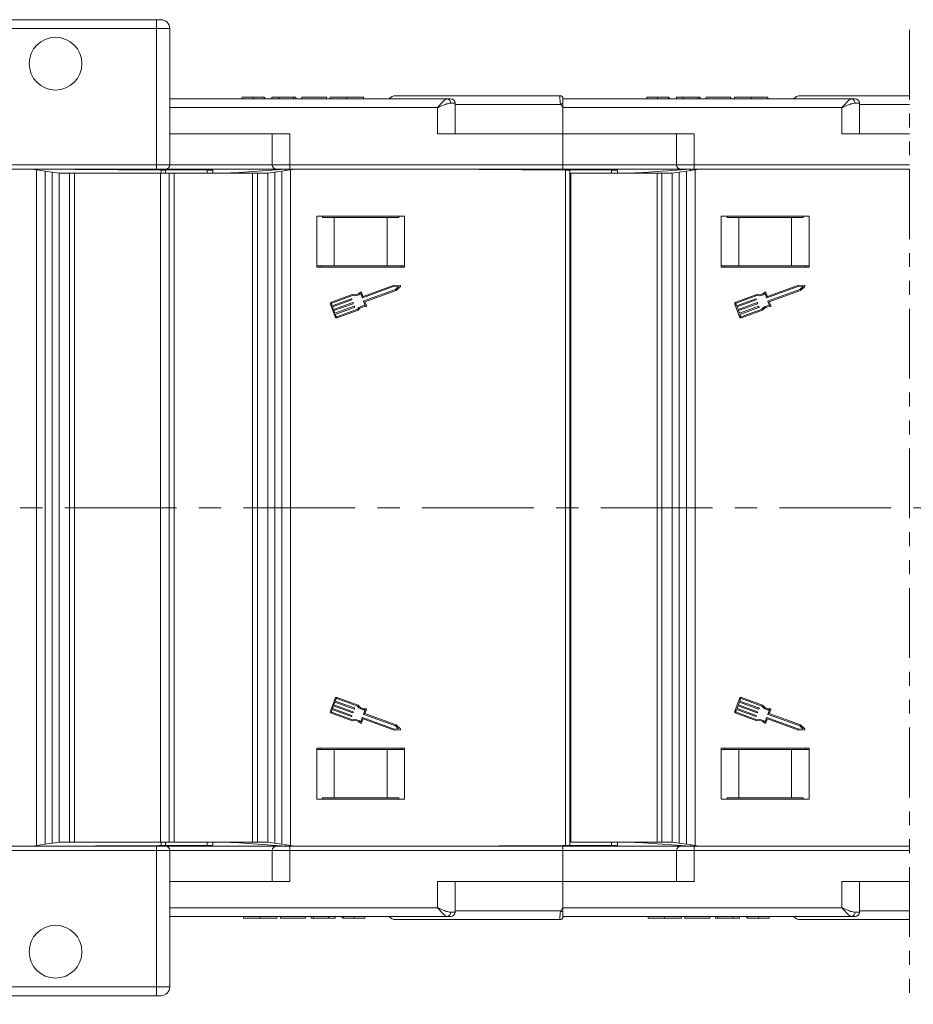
# Model space of a CAD drawing. Header units: millimetres. Extents: x 2816 to 3738, y -75 to 577.
# Tile 13 of 49: x 3313 to 3415, y 67 to 179. Entities that reach past the tile are written whole.
import ezdxf

# ---------------------------------------------------------------- set-up
doc = ezdxf.new("R2010")
doc.units = ezdxf.units.MM
doc.linetypes.add('CENTERX2', pattern=[20.32, 12.7, -2.54, 2.54, -2.54])
doc.linetypes.add('PHANTOM2', pattern=[31.75, 15.875, -3.175, 3.175, -3.175, 3.175, -3.175])

msp = doc.modelspace()

# ---------------------------------------------------------------- linework, layer by layer
at = {"color": 7, "linetype": 'Continuous', "lineweight": 15}
for p, q in [((3295.649, 178.731), (3328.698, 178.731)), ((3328.698, 178.731), (3328.698, 177.731)), ((3329.198, 178.731), (3328.698, 178.731)), ((3328.698, 177.731), (3295.649, 177.731)), ((3328.698, 162.231), (3328.698, 177.731)), ((3328.698, 177.731), (3330.198, 177.731)), ((3330.198, 177.731), (3330.198, 162.231)), ((3330.198, 169.731), (3361.759, 169.731)), ((3338.435, 169.931), (3338.435, 169.731)), ((3339.67, 169.931), (3339.67, 169.731)), ((3340.911, 169.931), (3340.911, 169.731)), ((3340.999, 169.931), (3340.999, 169.731)), ((3341.819, 169.931), (3341.819, 169.731)), ((3342.588, 169.931), (3341.819, 169.931)), ((3342.588, 169.931), (3342.588, 169.731)), ((3344.281, 169.931), (3342.588, 169.931)), ((3344.281, 169.931), (3344.281, 169.731)), ((3344.537, 169.931), (3344.281, 169.931)), ((3344.537, 169.931), (3344.537, 169.731)), ((3345.204, 169.931), (3345.204, 169.731)), ((3348.024, 169.931), (3345.204, 169.931)), ((3348.024, 169.931), (3348.024, 169.731)), ((3348.435, 169.931), (3348.435, 169.731)), ((3350.338, 169.931), (3350.338, 169.731)), ((3352.23, 169.931), (3352.23, 169.731)), ((3355.909, 170.081), (3374.559, 170.081)), ((3361.759, 169.731), (3362.141, 169.731)), ((3362.132, 169.231), (3362.641, 169.231)), ((3362.641, 165.731), (3362.641, 169.231)), ((3374.559, 170.081), (3374.559, 170.081)), ((3374.909, 169.731), (3374.909, 169.206)), ((3374.909, 169.731), (3407.759, 169.731)), ((3374.909, 169.206), (3374.909, 168.731)), ((3384.435, 169.931), (3384.435, 169.731)), ((3385.67, 169.931), (3385.67, 169.731)), ((3386.911, 169.931), (3386.911, 169.731)), ((3386.999, 169.931), (3386.999, 169.731)), ((3387.819, 169.931), (3387.819, 169.731)), ((3388.588, 169.931), (3387.819, 169.931)), ((3388.588, 169.931), (3388.588, 169.731)), ((3390.281, 169.931), (3388.588, 169.931)), ((3390.281, 169.931), (3390.281, 169.731)), ((3390.537, 169.931), (3390.281, 169.931)), ((3390.537, 169.931), (3390.537, 169.731)), ((3391.204, 169.931), (3391.204, 169.731)), ((3394.024, 169.931), (3391.204, 169.931)), ((3394.024, 169.931), (3394.024, 169.731)), ((3394.435, 169.931), (3394.435, 169.731)), ((3396.338, 169.931), (3396.338, 169.731)), ((3398.23, 169.931), (3398.23, 169.731)), ((3401.909, 170.081), (3414.348, 170.081)), ((3407.759, 169.731), (3408.141, 169.731)), ((3408.132, 169.231), (3408.641, 169.231)), ((3408.641, 165.731), (3408.641, 169.231)), ((3360.641, 168.731), (3330.198, 168.731)), ((3360.641, 165.731), (3360.641, 168.731)), ((3374.674, 169.081), (3362.641, 169.081)), ((3374.909, 168.731), (3374.909, 165.731)), ((3406.641, 168.731), (3374.909, 168.731)), ((3406.641, 165.731), (3406.641, 168.731)), ((3414.348, 169.081), (3408.641, 169.081)), ((3343.83, 165.731), (3330.198, 165.731)), ((3341.83, 165.731), (3341.83, 162.231)), ((3343.83, 165.731), (3343.83, 162.231)), ((3360.641, 165.731), (3374.909, 165.731)), ((3374.909, 165.731), (3374.909, 162.231)), ((3389.83, 165.731), (3374.909, 165.731)), ((3387.83, 165.731), (3387.83, 162.231)), ((3389.83, 165.731), (3389.83, 162.231)), ((3406.641, 165.731), (3414.348, 165.731)), ((3283.896, 162.231), (3328.698, 162.231)), ((3328.698, 161.731), (3283.896, 161.731)), ((3315.019, 161.662), (3314.547, 161.731)), ((3328.907, 161.661), (3314.552, 161.73)), ((3329.198, 161.634), (3314.554, 161.73)), ((3315.019, 123.231), (3315.019, 161.662)), ((3315.019, 161.662), (3316.004, 161.517)), ((3316.004, 161.517), (3316.004, 123.231)), ((3316.004, 161.517), (3316.826, 161.397)), ((3316.826, 123.231), (3316.826, 161.397)), ((3316.826, 161.397), (3317.614, 161.281)), ((3317.614, 123.231), (3317.614, 161.281)), ((3317.614, 161.281), (3318.782, 161.281)), ((3318.782, 123.231), (3318.782, 161.281)), ((3318.782, 161.281), (3319.342, 161.281)), ((3319.342, 123.231), (3319.342, 161.281)), ((3319.342, 161.281), (3329.143, 161.281)), ((3328.698, 161.731), (3328.698, 162.231)), ((3328.698, 162.231), (3330.198, 162.231)), ((3329.698, 161.731), (3328.698, 161.731)), ((3334.448, 161.634), (3328.907, 161.661)), ((3328.907, 161.636), (3328.907, 161.661)), ((3329.143, 161.281), (3330.112, 161.281)), ((3329.143, 123.231), (3329.143, 161.281)), ((3329.198, 161.634), (3329.698, 161.631)), ((3329.198, 161.281), (3329.198, 161.634)), ((3342.293, 161.731), (3329.698, 161.731)), ((3329.698, 161.631), (3329.698, 161.281)), ((3330.112, 123.231), (3330.112, 161.281)), ((3330.112, 161.281), (3330.709, 161.281)), ((3330.198, 162.231), (3341.83, 162.231)), ((3330.633, 161.281), (3339.614, 161.281)), ((3330.709, 123.231), (3330.709, 161.281)), ((3334.448, 161.634), (3335.106, 161.631)), ((3334.448, 161.281), (3334.448, 161.634)), ((3335.106, 161.631), (3335.106, 161.281)), ((3336.866, 161.281), (3337.142, 161.3)), ((3337.311, 161.312), (3337.142, 161.3)), ((3337.142, 161.3), (3337.142, 161.281)), ((3338.082, 161.365), (3337.311, 161.312)), ((3337.311, 161.281), (3337.311, 161.312)), ((3343.409, 161.731), (3338.082, 161.365)), ((3338.082, 161.365), (3338.082, 161.281)), ((3339.614, 161.281), (3339.614, 123.231)), ((3339.614, 161.281), (3340.174, 161.281)), ((3340.174, 161.281), (3340.174, 123.231)), ((3340.174, 161.281), (3341.343, 161.281)), ((3341.343, 161.281), (3342.13, 161.397)), ((3341.343, 161.281), (3341.343, 123.231)), ((3341.83, 162.231), (3343.83, 162.231)), ((3342.13, 161.397), (3342.952, 161.517)), ((3342.13, 161.397), (3342.13, 123.231)), ((3343.83, 161.731), (3342.33, 161.731)), ((3342.952, 161.517), (3343.937, 161.662)), ((3342.952, 123.231), (3342.952, 161.517)), ((3343.409, 161.584), (3343.409, 161.731)), ((3343.83, 162.231), (3374.909, 162.231)), ((3343.83, 162.231), (3343.83, 161.731)), ((3374.909, 161.731), (3343.83, 161.731)), ((3344.409, 161.731), (3343.937, 161.662)), ((3343.937, 161.662), (3343.937, 123.231)), ((3374.907, 161.661), (3360.409, 161.731)), ((3375.198, 161.634), (3360.409, 161.731)), ((3380.448, 161.634), (3374.907, 161.661)), ((3374.907, 161.636), (3374.907, 161.661)), ((3374.909, 162.231), (3374.909, 161.731)), ((3374.909, 162.231), (3387.83, 162.231)), ((3388.293, 161.731), (3374.909, 161.731)), ((3375.198, 123.231), (3375.198, 161.634)), ((3375.198, 161.634), (3375.698, 161.631)), ((3375.698, 161.631), (3375.698, 123.231)), ((3375.813, 161.281), (3375.813, 123.231)), ((3375.813, 161.281), (3385.614, 161.281)), ((3380.448, 161.634), (3381.106, 161.631)), ((3380.448, 161.281), (3380.448, 161.634)), ((3381.106, 161.631), (3381.106, 161.281)), ((3382.866, 161.281), (3383.142, 161.3)), ((3383.311, 161.312), (3383.142, 161.3)), ((3383.142, 161.3), (3383.142, 161.281)), ((3384.082, 161.365), (3383.311, 161.312)), ((3383.311, 161.281), (3383.311, 161.312)), ((3389.409, 161.731), (3384.082, 161.365)), ((3384.082, 161.365), (3384.082, 161.281)), ((3385.614, 161.281), (3385.614, 123.231)), ((3385.614, 161.281), (3386.174, 161.281)), ((3386.174, 161.281), (3386.174, 123.231)), ((3386.174, 161.281), (3387.343, 161.281)), ((3387.343, 161.281), (3388.13, 161.397)), ((3387.343, 161.281), (3387.343, 123.231)), ((3387.83, 162.231), (3389.83, 162.231)), ((3388.13, 161.397), (3388.952, 161.517)), ((3388.13, 161.397), (3388.13, 123.231)), ((3389.83, 161.731), (3388.33, 161.731)), ((3388.952, 161.517), (3389.937, 161.662)), ((3388.952, 123.231), (3388.952, 161.517)), ((3389.409, 161.584), (3389.409, 161.731)), ((3389.83, 162.231), (3414.348, 162.231)), ((3389.83, 162.231), (3389.83, 161.731)), ((3414.348, 161.731), (3389.83, 161.731)), ((3390.409, 161.731), (3389.937, 161.662)), ((3389.937, 161.662), (3389.937, 123.231)), ((3414.348, 161.693), (3406.409, 161.731)), ((3414.348, 161.679), (3406.409, 161.731)), ((3356.909, 156.381), (3346.909, 156.381)), ((3346.909, 156.381), (3346.909, 150.581)), ((3347.576, 156.231), (3347.576, 156.381)), ((3348.909, 156.231), (3347.576, 156.231)), ((3348.909, 150.731), (3348.909, 156.231)), ((3354.909, 156.231), (3348.909, 156.231)), ((3354.909, 150.731), (3354.909, 156.231)), ((3356.242, 156.231), (3354.909, 156.231)), ((3356.242, 156.381), (3356.242, 156.231)), ((3356.909, 150.581), (3356.909, 156.381)), ((3402.909, 156.381), (3392.909, 156.381)), ((3392.909, 156.381), (3392.909, 150.581)), ((3393.576, 156.231), (3393.576, 156.381)), ((3394.909, 156.231), (3393.576, 156.231)), ((3394.909, 150.731), (3394.909, 156.231)), ((3400.909, 156.231), (3394.909, 156.231)), ((3400.909, 150.731), (3400.909, 156.231)), ((3402.242, 156.231), (3400.909, 156.231)), ((3402.242, 156.381), (3402.242, 156.231)), ((3402.909, 150.581), (3402.909, 156.381)), ((3348.909, 150.731), (3346.909, 150.731)), ((3346.909, 150.581), (3356.909, 150.581)), ((3347.309, 150.731), (3347.309, 150.581)), ((3354.909, 150.731), (3348.909, 150.731)), ((3356.909, 150.731), (3354.909, 150.731)), ((3356.509, 150.731), (3356.509, 150.581)), ((3394.909, 150.731), (3392.909, 150.731)), ((3392.909, 150.581), (3402.909, 150.581)), ((3393.309, 150.731), (3393.309, 150.581)), ((3400.909, 150.731), (3394.909, 150.731)), ((3402.909, 150.731), (3400.909, 150.731)), ((3402.509, 150.731), (3402.509, 150.581)), ((3355.732, 148.418), (3352.119, 147.099)), ((3355.712, 148.547), (3352.195, 147.262)), ((3352.251, 146.739), (3355.863, 148.059)), ((3352.385, 146.652), (3355.932, 147.948)), ((3356.378, 148.513), (3355.712, 148.547)), ((3356.221, 148.393), (3355.732, 148.418)), ((3355.863, 148.059), (3356.221, 148.393)), ((3355.932, 147.948), (3356.418, 148.403)), ((3401.732, 148.418), (3398.119, 147.099)), ((3401.712, 148.547), (3398.195, 147.262)), ((3398.251, 146.739), (3401.863, 148.059)), ((3398.385, 146.652), (3401.932, 147.948)), ((3402.378, 148.513), (3401.712, 148.547)), ((3402.221, 148.393), (3401.732, 148.418)), ((3401.863, 148.059), (3402.221, 148.393)), ((3401.932, 147.948), (3402.418, 148.403)), ((3350.955, 147.489), (3348.577, 146.62)), ((3350.962, 147.355), (3348.621, 146.5)), ((3348.67, 146.178), (3350.844, 146.972)), ((3350.888, 146.853), (3348.714, 146.058)), ((3350.885, 146.953), (3350.907, 146.893)), ((3352.078, 147.118), (3351.909, 147.581)), ((3352.154, 147.281), (3351.996, 147.715)), ((3352.401, 146.234), (3352.232, 146.698)), ((3396.955, 147.489), (3394.577, 146.62)), ((3396.962, 147.355), (3394.621, 146.5)), ((3394.67, 146.178), (3396.844, 146.972)), ((3396.888, 146.853), (3394.714, 146.058)), ((3396.885, 146.953), (3396.907, 146.893)), ((3398.078, 147.118), (3397.909, 147.581)), ((3398.154, 147.281), (3397.996, 147.715)), ((3398.401, 146.234), (3398.232, 146.698)), ((3348.463, 146.374), (3348.989, 144.935)), ((3348.583, 146.418), (3348.67, 146.178)), ((3348.714, 146.058), (3348.824, 145.759)), ((3348.824, 145.759), (3350.997, 146.553)), ((3351.041, 146.433), (3348.868, 145.639)), ((3348.868, 145.639), (3348.977, 145.339)), ((3348.977, 145.339), (3351.151, 146.133)), ((3351.195, 146.013), (3349.021, 145.219)), ((3349.191, 144.941), (3351.531, 145.796)), ((3349.234, 144.821), (3351.612, 145.69)), ((3351.038, 146.534), (3351.06, 146.474)), ((3351.192, 146.114), (3351.214, 146.054)), ((3352.554, 146.188), (3352.385, 146.652)), ((3394.463, 146.374), (3394.989, 144.935)), ((3394.583, 146.418), (3394.67, 146.178)), ((3394.714, 146.058), (3394.824, 145.759)), ((3394.824, 145.759), (3396.997, 146.553)), ((3397.041, 146.433), (3394.868, 145.639)), ((3394.868, 145.639), (3394.977, 145.339)), ((3394.977, 145.339), (3397.151, 146.133)), ((3397.195, 146.013), (3395.021, 145.219)), ((3395.191, 144.941), (3397.531, 145.796)), ((3395.234, 144.821), (3397.612, 145.69)), ((3397.038, 146.534), (3397.06, 146.474)), ((3397.192, 146.114), (3397.214, 146.054)), ((3398.554, 146.188), (3398.385, 146.652)), ((3349.021, 145.219), (3349.109, 144.979)), ((3395.021, 145.219), (3395.109, 144.979)), ((3315.019, 84.8), (3315.019, 123.231)), ((3316.004, 123.231), (3316.004, 84.945)), ((3316.826, 85.065), (3316.826, 123.231)), ((3317.614, 85.181), (3317.614, 123.231)), ((3318.782, 85.181), (3318.782, 123.231)), ((3319.342, 85.181), (3319.342, 123.231)), ((3329.143, 85.181), (3329.143, 123.231)), ((3330.112, 85.181), (3330.112, 123.231)), ((3330.709, 85.181), (3330.709, 123.231)), ((3339.614, 123.231), (3339.614, 85.181)), ((3340.174, 123.231), (3340.174, 85.181)), ((3341.343, 123.231), (3341.343, 85.181)), ((3342.13, 123.231), (3342.13, 85.065)), ((3342.952, 84.945), (3342.952, 123.231)), ((3343.937, 123.231), (3343.937, 84.8)), ((3375.198, 84.828), (3375.198, 123.231)), ((3375.698, 123.231), (3375.698, 84.831)), ((3375.813, 123.231), (3375.813, 85.181)), ((3385.614, 123.231), (3385.614, 85.181)), ((3386.174, 123.231), (3386.174, 85.181)), ((3387.343, 123.231), (3387.343, 85.181)), ((3388.13, 123.231), (3388.13, 85.065)), ((3388.952, 84.945), (3388.952, 123.231)), ((3389.937, 123.231), (3389.937, 84.8)), ((3348.989, 101.527), (3348.463, 100.088)), ((3348.977, 101.123), (3348.868, 100.824)), ((3348.868, 100.824), (3351.041, 100.029)), ((3351.151, 100.329), (3348.977, 101.123)), ((3349.109, 101.483), (3349.021, 101.243)), ((3349.021, 101.243), (3351.195, 100.449)), ((3351.531, 100.666), (3349.191, 101.521)), ((3351.612, 100.772), (3349.234, 101.641)), ((3394.989, 101.527), (3394.463, 100.088)), ((3394.977, 101.123), (3394.868, 100.824)), ((3394.868, 100.824), (3397.041, 100.029)), ((3397.151, 100.329), (3394.977, 101.123)), ((3395.109, 101.483), (3395.021, 101.243)), ((3395.021, 101.243), (3397.195, 100.449)), ((3397.531, 100.666), (3395.191, 101.521)), ((3397.612, 100.772), (3395.234, 101.641)), ((3348.577, 99.842), (3350.955, 98.973)), ((3348.67, 100.284), (3348.583, 100.044)), ((3348.621, 99.962), (3350.962, 99.107)), ((3350.844, 99.49), (3348.67, 100.284)), ((3348.824, 100.704), (3348.714, 100.404)), ((3348.714, 100.404), (3350.888, 99.61)), ((3350.997, 99.909), (3348.824, 100.704)), ((3351.06, 99.988), (3351.038, 99.929)), ((3351.214, 100.408), (3351.192, 100.348)), ((3352.232, 99.764), (3352.401, 100.228)), ((3355.863, 98.404), (3352.251, 99.723)), ((3352.385, 99.81), (3352.554, 100.274)), ((3355.932, 98.515), (3352.385, 99.81)), ((3394.577, 99.842), (3396.955, 98.973)), ((3394.67, 100.284), (3394.583, 100.044)), ((3394.621, 99.962), (3396.962, 99.107)), ((3396.844, 99.49), (3394.67, 100.284)), ((3394.824, 100.704), (3394.714, 100.404)), ((3394.714, 100.404), (3396.888, 99.61)), ((3396.997, 99.909), (3394.824, 100.704)), ((3397.06, 99.988), (3397.038, 99.929)), ((3397.214, 100.408), (3397.192, 100.348)), ((3398.232, 99.764), (3398.401, 100.228)), ((3401.863, 98.404), (3398.251, 99.723)), ((3398.385, 99.81), (3398.554, 100.274)), ((3401.932, 98.515), (3398.385, 99.81)), ((3350.907, 99.569), (3350.885, 99.509)), ((3351.909, 98.881), (3352.078, 99.345)), ((3351.996, 98.747), (3352.154, 99.181)), ((3352.119, 99.364), (3355.732, 98.044)), ((3352.195, 99.2), (3355.712, 97.915)), ((3396.907, 99.569), (3396.885, 99.509)), ((3397.909, 98.881), (3398.078, 99.345)), ((3397.996, 98.747), (3398.154, 99.181)), ((3398.119, 99.364), (3401.732, 98.044)), ((3398.195, 99.2), (3401.712, 97.915)), ((3355.712, 97.915), (3356.378, 97.949)), ((3355.732, 98.044), (3356.221, 98.069)), ((3356.221, 98.069), (3355.863, 98.404)), ((3356.418, 98.06), (3355.932, 98.515)), ((3401.712, 97.915), (3402.378, 97.949)), ((3401.732, 98.044), (3402.221, 98.069)), ((3402.221, 98.069), (3401.863, 98.404)), ((3402.418, 98.06), (3401.932, 98.515)), ((3356.909, 95.881), (3346.909, 95.881)), ((3346.909, 95.881), (3346.909, 90.081)), ((3348.909, 95.731), (3346.909, 95.731)), ((3347.309, 95.881), (3347.309, 95.731)), ((3348.909, 95.731), (3348.909, 90.231)), ((3354.909, 95.731), (3348.909, 95.731)), ((3354.909, 95.731), (3354.909, 90.231)), ((3356.909, 95.731), (3354.909, 95.731)), ((3356.509, 95.881), (3356.509, 95.731)), ((3356.909, 90.081), (3356.909, 95.881)), ((3402.909, 95.881), (3392.909, 95.881)), ((3392.909, 95.881), (3392.909, 90.081)), ((3394.909, 95.731), (3392.909, 95.731)), ((3393.309, 95.881), (3393.309, 95.731)), ((3394.909, 95.731), (3394.909, 90.231)), ((3400.909, 95.731), (3394.909, 95.731)), ((3400.909, 95.731), (3400.909, 90.231)), ((3402.909, 95.731), (3400.909, 95.731)), ((3402.509, 95.881), (3402.509, 95.731)), ((3402.909, 90.081), (3402.909, 95.881)), ((3346.909, 90.081), (3356.909, 90.081)), ((3347.576, 90.231), (3347.576, 90.081)), ((3348.909, 90.231), (3347.576, 90.231)), ((3354.909, 90.231), (3348.909, 90.231)), ((3356.242, 90.231), (3354.909, 90.231)), ((3356.242, 90.081), (3356.242, 90.231)), ((3392.909, 90.081), (3402.909, 90.081)), ((3393.576, 90.231), (3393.576, 90.081)), ((3394.909, 90.231), (3393.576, 90.231)), ((3400.909, 90.231), (3394.909, 90.231)), ((3402.242, 90.231), (3400.909, 90.231)), ((3402.242, 90.081), (3402.242, 90.231)), ((3317.614, 85.181), (3316.826, 85.065)), ((3318.782, 85.181), (3317.614, 85.181)), ((3319.342, 85.181), (3318.782, 85.181)), ((3329.143, 85.181), (3319.342, 85.181)), ((3330.112, 85.181), (3329.143, 85.181)), ((3329.198, 84.828), (3329.198, 85.181)), ((3329.698, 85.181), (3329.698, 84.831)), ((3330.709, 85.181), (3330.112, 85.181)), ((3339.614, 85.181), (3330.709, 85.181)), ((3334.448, 84.828), (3334.448, 85.181)), ((3335.106, 85.181), (3335.106, 84.831)), ((3337.142, 85.162), (3336.866, 85.181)), ((3337.142, 85.181), (3337.142, 85.162)), ((3337.142, 85.162), (3337.311, 85.15)), ((3337.311, 85.15), (3337.311, 85.181)), ((3337.311, 85.15), (3338.082, 85.097)), ((3338.082, 85.181), (3338.082, 85.097)), ((3340.174, 85.181), (3339.614, 85.181)), ((3341.343, 85.181), (3340.174, 85.181)), ((3342.13, 85.065), (3341.343, 85.181)), ((3385.614, 85.181), (3375.813, 85.181)), ((3380.448, 84.828), (3380.448, 85.181)), ((3381.106, 85.181), (3381.106, 84.831)), ((3383.142, 85.162), (3382.866, 85.181)), ((3383.142, 85.181), (3383.142, 85.162)), ((3383.142, 85.162), (3383.311, 85.15)), ((3383.311, 85.15), (3383.311, 85.181)), ((3383.311, 85.15), (3384.082, 85.097)), ((3384.082, 85.181), (3384.082, 85.097)), ((3386.174, 85.181), (3385.614, 85.181)), ((3387.343, 85.181), (3386.174, 85.181)), ((3388.13, 85.065), (3387.343, 85.181)), ((3283.896, 84.731), (3328.698, 84.731)), ((3328.698, 84.231), (3283.896, 84.231)), ((3314.547, 84.731), (3315.019, 84.8)), ((3314.552, 84.732), (3328.907, 84.801)), ((3314.554, 84.732), (3329.198, 84.828)), ((3316.004, 84.945), (3315.019, 84.8)), ((3316.826, 85.065), (3316.004, 84.945)), ((3328.698, 84.231), (3328.698, 84.731)), ((3328.698, 84.731), (3329.698, 84.731)), ((3328.698, 68.731), (3328.698, 84.231)), ((3330.198, 84.231), (3328.698, 84.231)), ((3328.907, 84.801), (3334.448, 84.828)), ((3328.907, 84.801), (3328.907, 84.826)), ((3329.698, 84.831), (3329.198, 84.828)), ((3342.293, 84.731), (3329.698, 84.731)), ((3330.198, 84.231), (3330.198, 68.731)), ((3330.198, 84.231), (3341.83, 84.231)), ((3335.106, 84.831), (3334.448, 84.828)), ((3338.082, 85.097), (3343.409, 84.731)), ((3341.83, 84.231), (3341.83, 80.731)), ((3341.83, 84.231), (3343.83, 84.231)), ((3342.952, 84.945), (3342.13, 85.065)), ((3343.83, 84.731), (3342.33, 84.731)), ((3343.937, 84.8), (3342.952, 84.945)), ((3343.409, 84.731), (3343.409, 84.878)), ((3374.909, 84.731), (3343.83, 84.731)), ((3343.83, 84.231), (3343.83, 84.731)), ((3343.83, 84.231), (3374.909, 84.231)), ((3343.83, 80.731), (3343.83, 84.231)), ((3343.937, 84.8), (3344.409, 84.731)), ((3360.409, 84.731), (3375.198, 84.828)), ((3360.409, 84.731), (3374.907, 84.801)), ((3374.907, 84.801), (3380.448, 84.828)), ((3374.907, 84.801), (3374.907, 84.826)), ((3374.909, 84.231), (3374.909, 84.731)), ((3388.293, 84.731), (3374.909, 84.731)), ((3374.909, 80.731), (3374.909, 84.231)), ((3374.909, 84.231), (3387.83, 84.231)), ((3375.698, 84.831), (3375.198, 84.828)), ((3381.106, 84.831), (3380.448, 84.828)), ((3384.082, 85.097), (3389.409, 84.731)), ((3387.83, 84.231), (3387.83, 80.731)), ((3387.83, 84.231), (3389.83, 84.231)), ((3388.952, 84.945), (3388.13, 85.065)), ((3389.83, 84.731), (3388.33, 84.731)), ((3389.937, 84.8), (3388.952, 84.945)), ((3389.409, 84.731), (3389.409, 84.878)), ((3414.345, 84.731), (3389.83, 84.731)), ((3389.83, 84.231), (3389.83, 84.731)), ((3389.83, 84.231), (3414.345, 84.231)), ((3389.83, 80.731), (3389.83, 84.231)), ((3389.937, 84.8), (3390.409, 84.731)), ((3406.409, 84.731), (3414.345, 84.783)), ((3406.409, 84.731), (3414.345, 84.769)), ((3343.83, 80.731), (3330.198, 80.731)), ((3360.641, 80.731), (3360.641, 77.731)), ((3360.641, 80.731), (3374.909, 80.731)), ((3362.641, 77.231), (3362.641, 80.731)), ((3374.909, 77.731), (3374.909, 80.731)), ((3389.83, 80.731), (3374.909, 80.731)), ((3406.641, 80.731), (3406.641, 77.731)), ((3406.641, 80.731), (3414.344, 80.731)), ((3408.641, 77.231), (3408.641, 80.731)), ((3360.641, 77.731), (3330.198, 77.731)), ((3374.674, 77.381), (3362.641, 77.381)), ((3406.641, 77.731), (3374.909, 77.731)), ((3374.909, 77.256), (3374.909, 77.731)), ((3414.344, 77.381), (3408.641, 77.381)), ((3330.198, 76.731), (3361.759, 76.731)), ((3338.588, 76.531), (3338.588, 76.731)), ((3340.48, 76.531), (3340.48, 76.731)), ((3342.383, 76.531), (3342.383, 76.731)), ((3342.794, 76.531), (3342.794, 76.731)), ((3342.794, 76.531), (3345.614, 76.531)), ((3345.614, 76.531), (3345.614, 76.731)), ((3346.281, 76.531), (3346.281, 76.731)), ((3346.281, 76.531), (3346.537, 76.531)), ((3346.537, 76.531), (3346.537, 76.731)), ((3346.537, 76.531), (3348.23, 76.531)), ((3348.23, 76.531), (3348.23, 76.731)), ((3348.23, 76.531), (3348.999, 76.531)), ((3348.999, 76.531), (3348.999, 76.731)), ((3349.819, 76.531), (3349.819, 76.731)), ((3349.907, 76.531), (3349.907, 76.731)), ((3351.148, 76.531), (3351.148, 76.731)), ((3352.383, 76.531), (3352.383, 76.731)), ((3355.909, 76.381), (3374.559, 76.381)), ((3361.759, 76.731), (3362.141, 76.731)), ((3362.132, 77.231), (3362.641, 77.231)), ((3374.559, 76.381), (3374.559, 76.381)), ((3374.909, 76.731), (3374.909, 77.256)), ((3374.909, 76.731), (3407.759, 76.731)), ((3384.588, 76.531), (3384.588, 76.731)), ((3386.48, 76.531), (3386.48, 76.731)), ((3388.383, 76.531), (3388.383, 76.731)), ((3388.794, 76.531), (3388.794, 76.731)), ((3388.794, 76.531), (3391.614, 76.531)), ((3391.614, 76.531), (3391.614, 76.731)), ((3392.281, 76.531), (3392.281, 76.731)), ((3392.281, 76.531), (3392.537, 76.531)), ((3392.537, 76.531), (3392.537, 76.731)), ((3392.537, 76.531), (3394.23, 76.531)), ((3394.23, 76.531), (3394.23, 76.731)), ((3394.23, 76.531), (3394.999, 76.531)), ((3394.999, 76.531), (3394.999, 76.731)), ((3395.819, 76.531), (3395.819, 76.731)), ((3395.907, 76.531), (3395.907, 76.731)), ((3397.148, 76.531), (3397.148, 76.731)), ((3398.383, 76.531), (3398.383, 76.731)), ((3401.909, 76.381), (3414.344, 76.381)), ((3407.759, 76.731), (3408.141, 76.731)), ((3408.132, 77.231), (3408.641, 77.231)), ((3295.649, 68.731), (3328.698, 68.731)), ((3328.698, 68.731), (3330.198, 68.731)), ((3328.698, 68.731), (3328.698, 67.731)), ((3328.698, 67.731), (3295.649, 67.731)), ((3328.698, 67.731), (3329.198, 67.731))]:
    msp.add_line(p, q, dxfattribs=at)
at = {"color": 3, "linetype": 'PHANTOM2', "lineweight": 9, "ltscale": 0.5}
msp.add_line((3414.348, 177.594), (3414.344, 66.748), dxfattribs=at)
at = {"color": 1, "linetype": 'CENTERX2', "lineweight": 13}
msp.add_line((3656.082, 123.231), (3105.421, 123.231), dxfattribs=at)
at = {"color": 7, "linetype": 'Continuous', "lineweight": 15}
for centre in [(3317.198, 173.731), (3317.198, 72.731)]:
    msp.add_circle(centre, 3, dxfattribs=at)
for centre, radius, start, end in [((3329.198, 177.731), 1, 0, 90), ((3355.909, 169.081), 1, 90, 139.4584), ((3361.685, 169.287), 0.451, 352.91865, 80.4798), ((3362.141, 169.231), 0.5, 0, 90), ((3374.559, 169.731), 0.35, 0.00166, 90.00559), ((3374.559, 169.731), 0.35, 0, 90), ((3396.015, 129.185), 45.245, 117.80537, 118.14247), ((3401.909, 169.081), 1, 90, 139.4584), ((3407.685, 169.287), 0.451, 352.91865, 80.4798), ((3408.141, 169.231), 0.5, 0, 90), ((3329.698, 162.231), 0.5, 270, 360), ((3342.33, 162.231), 0.5, 180, 270), ((3388.33, 162.231), 0.5, 180, 270), ((3356.374, 148.449), 0.0638, 313.09192, 87.049), ((3402.374, 148.449), 0.0638, 313.09192, 87.049), ((3350.855, 146.942), 0.0319, 20.07046, 110.07046), ((3350.877, 146.882), 0.0319, 290.07046, 20.07046), ((3351.213, 148.402), 0.949, 254.2528, 315.58546), ((3351.213, 148.402), 1.076, 256.51116, 310.30711), ((3351.936, 147.693), 0.0638, 20.07046, 135.58546), ((3352.108, 147.129), 0.0319, 200.07046, 290.07046), ((3352.184, 147.292), 0.0319, 200.07046, 290.07046), ((3352.262, 146.709), 0.0319, 110.07046, 200.07046), ((3396.855, 146.942), 0.0319, 20.07046, 110.07046), ((3396.877, 146.882), 0.0319, 290.07046, 20.07046), ((3397.213, 148.402), 0.949, 254.2528, 315.58546), ((3397.213, 148.402), 1.076, 256.51116, 310.30711), ((3397.936, 147.693), 0.0638, 20.07046, 135.58546), ((3398.108, 147.129), 0.0319, 200.07046, 290.07046), ((3398.184, 147.292), 0.0319, 200.07046, 290.07046), ((3398.262, 146.709), 0.0319, 110.07046, 200.07046), ((3348.643, 146.44), 0.192, 110.07046, 200.07046), ((3348.643, 146.44), 0.0638, 110.07046, 200.07046), ((3351.008, 146.523), 0.0319, 20.07046, 110.07046), ((3351.03, 146.463), 0.0319, 290.07046, 20.07046), ((3351.162, 146.103), 0.0319, 20.07046, 110.07046), ((3351.184, 146.043), 0.0319, 290.07046, 20.07046), ((3352.398, 145.158), 1.076, 89.8338, 143.62975), ((3352.398, 145.158), 0.949, 84.55545, 145.88812), ((3352.494, 146.166), 0.0638, 264.55545, 20.07046), ((3394.643, 146.44), 0.192, 110.07046, 200.07046), ((3394.643, 146.44), 0.0638, 110.07046, 200.07046), ((3397.008, 146.523), 0.0319, 20.07046, 110.07046), ((3397.03, 146.463), 0.0319, 290.07046, 20.07046), ((3397.162, 146.103), 0.0319, 20.07046, 110.07046), ((3397.184, 146.043), 0.0319, 290.07046, 20.07046), ((3398.398, 145.158), 1.076, 89.8338, 143.62975), ((3398.398, 145.158), 0.949, 84.55545, 145.88812), ((3398.494, 146.166), 0.0638, 264.55545, 20.07046), ((3349.169, 145.001), 0.192, 200.07046, 290.07046), ((3349.169, 145.001), 0.0638, 200.07046, 290.07046), ((3395.169, 145.001), 0.192, 200.07046, 290.07046), ((3395.169, 145.001), 0.0638, 200.07046, 290.07046), ((3349.169, 101.461), 0.192, 69.92954, 159.92954), ((3349.169, 101.461), 0.0638, 69.92954, 159.92954), ((3395.169, 101.461), 0.192, 69.92954, 159.92954), ((3395.169, 101.461), 0.0638, 69.92954, 159.92954), ((3348.643, 100.022), 0.192, 159.92954, 249.92954), ((3348.643, 100.022), 0.0638, 159.92954, 249.92954), ((3351.008, 99.939), 0.0319, 249.92954, 339.92954), ((3351.03, 99.999), 0.0319, 339.92954, 69.92954), ((3351.162, 100.359), 0.0319, 249.92954, 339.92954), ((3351.184, 100.419), 0.0319, 339.92954, 69.92954), ((3352.398, 101.304), 1.076, 216.37025, 270.1662), ((3352.398, 101.304), 0.949, 214.11188, 275.44455), ((3352.262, 99.753), 0.0319, 159.92954, 249.92954), ((3352.494, 100.296), 0.0638, 339.92954, 95.44455), ((3394.643, 100.022), 0.192, 159.92954, 249.92954), ((3394.643, 100.022), 0.0638, 159.92954, 249.92954), ((3397.008, 99.939), 0.0319, 249.92954, 339.92954), ((3397.03, 99.999), 0.0319, 339.92954, 69.92954), ((3397.162, 100.359), 0.0319, 249.92954, 339.92954), ((3397.184, 100.419), 0.0319, 339.92954, 69.92954), ((3398.398, 101.304), 1.076, 216.37025, 270.1662), ((3398.398, 101.304), 0.949, 214.11188, 275.44455), ((3398.262, 99.753), 0.0319, 159.92954, 249.92954), ((3398.494, 100.296), 0.0638, 339.92954, 95.44455), ((3350.855, 99.52), 0.0319, 249.92954, 339.92954), ((3350.877, 99.58), 0.0319, 339.92954, 69.92954), ((3351.213, 98.06), 0.949, 44.41454, 105.7472), ((3351.213, 98.06), 1.076, 49.69289, 103.48884), ((3351.936, 98.769), 0.0638, 224.41454, 339.92954), ((3352.108, 99.334), 0.0319, 69.92954, 159.92954), ((3352.184, 99.17), 0.0319, 69.92954, 159.92954), ((3396.855, 99.52), 0.0319, 249.92954, 339.92954), ((3396.877, 99.58), 0.0319, 339.92954, 69.92954), ((3397.213, 98.06), 0.949, 44.41454, 105.7472), ((3397.213, 98.06), 1.076, 49.69289, 103.48884), ((3397.936, 98.769), 0.0638, 224.41454, 339.92954), ((3398.108, 99.334), 0.0319, 69.92954, 159.92954), ((3398.184, 99.17), 0.0319, 69.92954, 159.92954), ((3356.374, 98.013), 0.0638, 272.951, 46.90808), ((3402.374, 98.013), 0.0638, 272.951, 46.90808), ((3329.698, 84.231), 0.5, 360, 90), ((3342.33, 84.231), 0.5, 90, 180), ((3388.33, 84.231), 0.5, 90, 180), ((3396.015, 117.278), 45.245, 241.85753, 242.19463), ((3355.909, 77.381), 1, 220.5416, 270), ((3361.685, 77.176), 0.451, 279.5202, 7.08135), ((3362.141, 77.231), 0.5, 270, 0), ((3374.559, 76.731), 0.35, 269.99441, 359.99834), ((3374.559, 76.731), 0.35, 270, 0), ((3401.909, 77.381), 1, 220.5416, 270), ((3407.685, 77.176), 0.451, 279.5202, 7.08135), ((3408.141, 77.231), 0.5, 270, 0), ((3329.198, 68.731), 1, 270, 0)]:
    msp.add_arc(centre, radius, start, end, dxfattribs=at)
for points, knots in [([(3339.67, 169.931), (3339.475, 169.931), (3339.086, 169.931), (3338.642, 169.931), (3338.458, 169.931), (3338.442, 169.931), (3338.435, 169.931)], [0, 0, 0, 0, 0.2802457, 0.5584161, 0.7788266, 1, 1, 1, 1]), ([(3340.911, 169.931), (3340.849, 169.931), (3340.723, 169.931), (3340.282, 169.931), (3339.902, 169.931), (3339.67, 169.931)], [0, 0, 0, 0, 0.2801216, 0.5603549, 1, 1, 1, 1]), ([(3350.338, 169.931), (3350.042, 169.931), (3349.451, 169.931), (3348.789, 169.931), (3348.473, 169.931), (3348.447, 169.931), (3348.435, 169.931)], [0, 0, 0, 0, 0.2799425, 0.558704, 0.7790449, 1, 1, 1, 1]), ([(3352.23, 169.931), (3352.21, 169.931), (3352.171, 169.931), (3351.704, 169.931), (3351.033, 169.931), (3350.57, 169.931), (3350.338, 169.931)], [0, 0, 0, 0, 0.280551, 0.5594882, 0.779434, 1, 1, 1, 1]), ([(3361.759, 169.731), (3361.732, 169.728), (3361.675, 169.722), (3361.569, 169.669), (3361.441, 169.578), (3361.325, 169.474), (3361.167, 169.322), (3361.013, 169.156), (3360.847, 168.968), (3360.768, 168.877), (3360.723, 168.825), (3360.696, 168.795), (3360.674, 168.769), (3360.659, 168.752), (3360.651, 168.742), (3360.645, 168.736), (3360.643, 168.733), (3360.641, 168.731)], [0, 0, 0, 0, 0.10102949, 0.20494614, 0.33716829, 0.47429709, 0.5161999, 0.74365074, 0.85308987, 0.91424801, 0.93216977, 0.96013693, 0.97654495, 0.98619361, 0.99469798, 0.99593178, 1, 1, 1, 1]), ([(3360.641, 168.731), (3360.644, 168.732), (3360.655, 168.737), (3360.693, 168.754), (3360.738, 168.773), (3360.996, 168.885), (3361.393, 169.051), (3361.846, 169.206), (3362.053, 169.224), (3362.132, 169.231)], [0, 0, 0, 0, 0.0050875, 0.0203691, 0.0708073, 0.0890863, 0.5003107, 0.809226, 1, 1, 1, 1]), ([(3374.674, 169.081), (3374.662, 169.118), (3374.626, 169.23), (3374.589, 169.441), (3374.565, 169.694), (3374.557, 169.916), (3374.557, 170.056), (3374.558, 170.073), (3374.559, 170.081)], [0, 0, 0, 0, 0.0736104, 0.2252813, 0.4127189, 0.6160541, 0.826783, 1, 1, 1, 1]), ([(3385.67, 169.931), (3385.475, 169.931), (3385.086, 169.931), (3384.642, 169.931), (3384.458, 169.931), (3384.442, 169.931), (3384.435, 169.931)], [0, 0, 0, 0, 0.2802457, 0.5584161, 0.7788266, 1, 1, 1, 1]), ([(3386.911, 169.931), (3386.849, 169.931), (3386.723, 169.931), (3386.282, 169.931), (3385.902, 169.931), (3385.67, 169.931)], [0, 0, 0, 0, 0.2801216, 0.5603549, 1, 1, 1, 1]), ([(3396.338, 169.931), (3396.042, 169.931), (3395.451, 169.931), (3394.789, 169.931), (3394.473, 169.931), (3394.447, 169.931), (3394.435, 169.931)], [0, 0, 0, 0, 0.2799425, 0.558704, 0.7790449, 1, 1, 1, 1]), ([(3398.23, 169.931), (3398.21, 169.931), (3398.171, 169.931), (3397.704, 169.931), (3397.033, 169.931), (3396.57, 169.931), (3396.338, 169.931)], [0, 0, 0, 0, 0.280551, 0.5594882, 0.779434, 1, 1, 1, 1]), ([(3407.759, 169.731), (3407.732, 169.728), (3407.675, 169.722), (3407.569, 169.669), (3407.441, 169.578), (3407.325, 169.474), (3407.167, 169.322), (3407.013, 169.156), (3406.847, 168.968), (3406.768, 168.877), (3406.723, 168.825), (3406.696, 168.795), (3406.674, 168.769), (3406.659, 168.752), (3406.651, 168.742), (3406.645, 168.736), (3406.643, 168.733), (3406.641, 168.731)], [0, 0, 0, 0, 0.10102949, 0.20494614, 0.33716829, 0.47429709, 0.5161999, 0.74365074, 0.85308987, 0.91424801, 0.93216977, 0.96013693, 0.97654495, 0.98619361, 0.99469798, 0.99593178, 1, 1, 1, 1]), ([(3406.641, 168.731), (3406.644, 168.732), (3406.655, 168.737), (3406.693, 168.754), (3406.738, 168.773), (3406.996, 168.885), (3407.393, 169.051), (3407.846, 169.206), (3408.053, 169.224), (3408.132, 169.231)], [0, 0, 0, 0, 0.0050875, 0.0203691, 0.0708073, 0.0890863, 0.5003107, 0.809226, 1, 1, 1, 1]), ([(3374.909, 168.731), (3374.908, 168.732), (3374.839, 168.826), (3374.754, 168.939), (3374.686, 169.06), (3374.674, 169.081)], [0, 0, 0, 0, 0.0120871, 0.8246302, 1, 1, 1, 1]), ([(3360.641, 77.731), (3360.644, 77.73), (3360.655, 77.725), (3360.693, 77.709), (3360.738, 77.689), (3360.996, 77.578), (3361.393, 77.411), (3361.846, 77.256), (3362.053, 77.238), (3362.132, 77.231)], [0, 0, 0, 0, 0.0050875, 0.0203691, 0.0708073, 0.0890863, 0.5003107, 0.809226, 1, 1, 1, 1]), ([(3361.759, 76.731), (3361.732, 76.734), (3361.675, 76.74), (3361.569, 76.793), (3361.441, 76.884), (3361.325, 76.988), (3361.167, 77.141), (3361.013, 77.307), (3360.847, 77.494), (3360.768, 77.585), (3360.723, 77.637), (3360.696, 77.667), (3360.674, 77.694), (3360.659, 77.71), (3360.651, 77.72), (3360.645, 77.727), (3360.643, 77.729), (3360.641, 77.731)], [0, 0, 0, 0, 0.1010295, 0.2049461, 0.3371683, 0.4742971, 0.5161999, 0.7436507, 0.8530899, 0.914248, 0.9321698, 0.9601369, 0.976545, 0.9861936, 0.994698, 0.9959318, 1, 1, 1, 1]), ([(3374.674, 77.381), (3374.662, 77.344), (3374.626, 77.232), (3374.589, 77.022), (3374.565, 76.768), (3374.557, 76.546), (3374.557, 76.406), (3374.558, 76.389), (3374.559, 76.381)], [0, 0, 0, 0, 0.0736104, 0.2252813, 0.4127189, 0.6160541, 0.826783, 1, 1, 1, 1]), ([(3374.909, 77.731), (3374.908, 77.73), (3374.839, 77.637), (3374.754, 77.524), (3374.686, 77.403), (3374.674, 77.381)], [0, 0, 0, 0, 0.0120871, 0.8246302, 1, 1, 1, 1]), ([(3406.641, 77.731), (3406.644, 77.73), (3406.655, 77.725), (3406.693, 77.709), (3406.738, 77.689), (3406.996, 77.578), (3407.393, 77.411), (3407.846, 77.256), (3408.053, 77.238), (3408.132, 77.231)], [0, 0, 0, 0, 0.00508751, 0.02036912, 0.07080725, 0.08908627, 0.50031067, 0.809226, 1, 1, 1, 1]), ([(3407.759, 76.731), (3407.732, 76.734), (3407.675, 76.74), (3407.569, 76.793), (3407.441, 76.884), (3407.325, 76.988), (3407.167, 77.141), (3407.013, 77.307), (3406.847, 77.494), (3406.768, 77.585), (3406.723, 77.637), (3406.696, 77.667), (3406.674, 77.694), (3406.659, 77.71), (3406.651, 77.72), (3406.645, 77.727), (3406.643, 77.729), (3406.641, 77.731)], [0, 0, 0, 0, 0.1010295, 0.2049461, 0.3371683, 0.4742971, 0.5161999, 0.7436507, 0.8530899, 0.914248, 0.9321698, 0.9601369, 0.976545, 0.9861936, 0.994698, 0.9959318, 1, 1, 1, 1]), ([(3338.588, 76.531), (3338.608, 76.531), (3338.647, 76.531), (3339.114, 76.531), (3339.785, 76.531), (3340.248, 76.531), (3340.48, 76.531)], [0, 0, 0, 0, 0.280551, 0.5594882, 0.779434, 1, 1, 1, 1]), ([(3340.48, 76.531), (3340.776, 76.531), (3341.367, 76.531), (3342.03, 76.531), (3342.345, 76.531), (3342.371, 76.531), (3342.383, 76.531)], [0, 0, 0, 0, 0.27994249, 0.55870402, 0.77904493, 1, 1, 1, 1]), ([(3349.907, 76.531), (3349.969, 76.531), (3350.095, 76.531), (3350.536, 76.531), (3350.916, 76.531), (3351.148, 76.531)], [0, 0, 0, 0, 0.2801216, 0.5603549, 1, 1, 1, 1]), ([(3351.148, 76.531), (3351.343, 76.531), (3351.732, 76.531), (3352.176, 76.531), (3352.36, 76.531), (3352.376, 76.531), (3352.383, 76.531)], [0, 0, 0, 0, 0.2802457, 0.5584161, 0.7788266, 1, 1, 1, 1]), ([(3384.588, 76.531), (3384.608, 76.531), (3384.647, 76.531), (3385.114, 76.531), (3385.785, 76.531), (3386.248, 76.531), (3386.48, 76.531)], [0, 0, 0, 0, 0.280551, 0.5594882, 0.779434, 1, 1, 1, 1]), ([(3386.48, 76.531), (3386.776, 76.531), (3387.367, 76.531), (3388.03, 76.531), (3388.345, 76.531), (3388.371, 76.531), (3388.383, 76.531)], [0, 0, 0, 0, 0.27994249, 0.55870402, 0.77904493, 1, 1, 1, 1]), ([(3395.907, 76.531), (3395.969, 76.531), (3396.095, 76.531), (3396.536, 76.531), (3396.916, 76.531), (3397.148, 76.531)], [0, 0, 0, 0, 0.2801216, 0.5603549, 1, 1, 1, 1]), ([(3397.148, 76.531), (3397.343, 76.531), (3397.732, 76.531), (3398.176, 76.531), (3398.36, 76.531), (3398.376, 76.531), (3398.383, 76.531)], [0, 0, 0, 0, 0.2802457, 0.5584161, 0.7788266, 1, 1, 1, 1])]:
    msp.add_open_spline(points, degree=3, knots=knots, dxfattribs=at)

doc.saveas('drawing.dxf')
